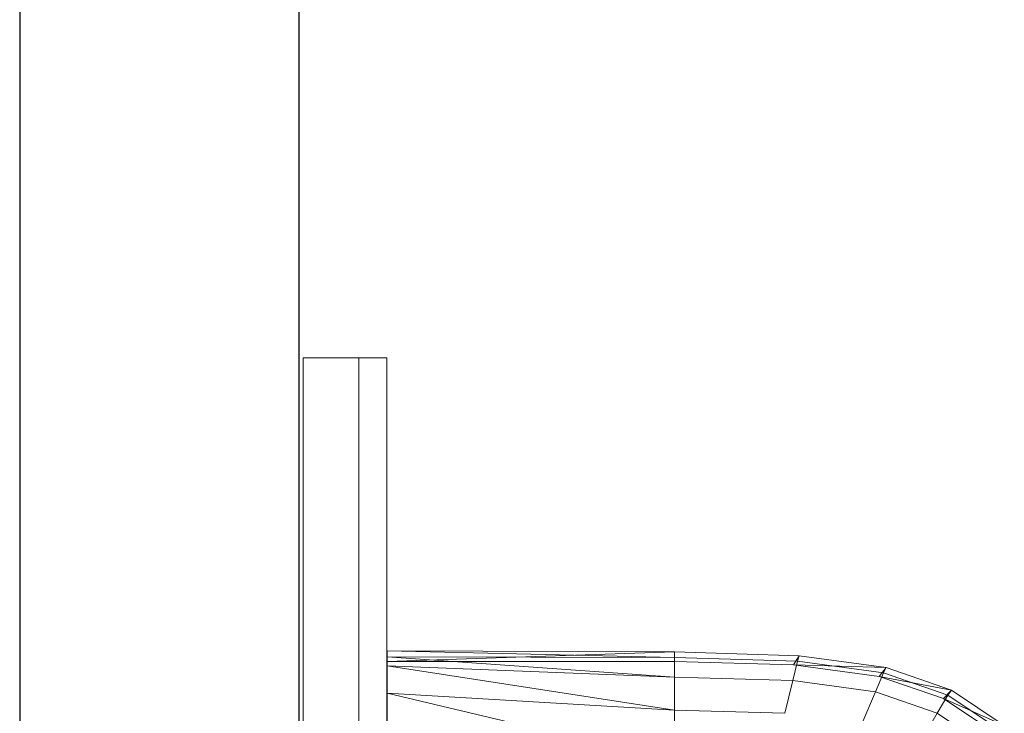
# Model space of a CAD drawing. Header units: metres. Extents: x 397.7 to 427.5, y 12.7 to 28.4.
# Tile 25 of 139: x 404.337 to 404.689, y 26.697 to 26.945. Entities that reach past the tile are written whole.
import ezdxf

# ---------------------------------------------------------------- set-up
doc = ezdxf.new("R2010")
doc.units = ezdxf.units.M
for name, color, linetype, lineweight in [('02_MOBILIARIO', 7, 'Continuous', 18), ('A-DETL-____-MBND', 7, 'Continuous', 18), ('A-GENM-____-OTLN', 7, 'Continuous', 18), ('A-WALL-____-MCUT', 7, 'Continuous', 25), ('A-WALL-____-OTLN', 7, 'Continuous', 25)]:
    doc.layers.add(name, color=color, linetype=linetype, lineweight=lineweight)

# ---------------------------------------------------------------- blocks, each defined once
blk = doc.blocks.new('Family - Rentamans P2-152946-05_CLI_AIGUA_P2')
at = {"layer": 'A-DETL-____-MBND', "color": 253, "true_color": 0xaaaaaa}
for p, q in [((0, 0.36146), (0, 0.36526)), ((0, 0.36526), (0, 0.36308)), ((0.10273, 0.3648), (0, 0.36526)), ((0.10273, 0.36283), (0, 0.36526)), ((0.10273, 0.3648), (0, 0.36146)), ((0, 0.36308), (0, 0.35983)), ((0.10273, 0.36283), (0, 0.36308)), ((0, 0.36308), (0.10273, 0.35585)), ((0.14736, 0.36347), (0.10273, 0.3648)), ((0.10273, 0.36283), (0.10273, 0.3648)), ((0.10273, 0.36479), (0.10273, 0.36141)), ((0.14679, 0.36152), (0.10273, 0.36283)), ((0.10273, 0.36283), (0.10273, 0.35585)), ((0.14525, 0.36016), (0.14736, 0.36347)), ((0.14679, 0.36152), (0.14736, 0.36347)), ((0.17848, 0.35928), (0.14736, 0.36347)), ((0.10273, 0.36141), (0, 0.36146)), ((0, 0.36146), (0, 0.00406)), ((0, 0.35983), (0, 0.35008)), ((0.10273, 0.35585), (0, 0.35983)), ((0, 0.35983), (0.10273, 0.34405)), ((0.14525, 0.36016), (0.10273, 0.36141)), ((0.14508, 0.3546), (0.14679, 0.36152)), ((0.17596, 0.35605), (0.14525, 0.36016)), ((0.17848, 0.35928), (0.14525, 0.36016)), ((0.17751, 0.35738), (0.14679, 0.36152)), ((0.17596, 0.35605), (0.17848, 0.35928)), ((0.17751, 0.35738), (0.17848, 0.35928)), ((0.20176, 0.35121), (0.17848, 0.35928)), ((0.10273, 0.35585), (0.10273, 0.34405)), ((0.14508, 0.3546), (0.10273, 0.35585)), ((0.17461, 0.35061), (0.17751, 0.35738)), ((0.19894, 0.34814), (0.17596, 0.35605)), ((0.20176, 0.35121), (0.17596, 0.35605)), ((0.2005, 0.34941), (0.17751, 0.35738)), ((0.14508, 0.3546), (0.1422, 0.34287)), ((0.17461, 0.35061), (0.14508, 0.3546)), ((0, 0.35008), (0, 0.32734)), ((0.10273, 0.34405), (0, 0.35008)), ((0, 0.35008), (0.10273, 0.32574)), ((0.16971, 0.33917), (0.17461, 0.35061)), ((0.19671, 0.34296), (0.17461, 0.35061)), ((0.19671, 0.34296), (0.2005, 0.34941)), ((0.19894, 0.34814), (0.20176, 0.35121)), ((0.2005, 0.34941), (0.20176, 0.35121)), ((0.21918, 0.33686), (0.2005, 0.34941)), ((0.22069, 0.33849), (0.20176, 0.35121)), ((0.21762, 0.33569), (0.19894, 0.34814)), ((0.22069, 0.33849), (0.19894, 0.34814)), ((0.10273, 0.34405), (0.10273, 0.32574)), ((0.1422, 0.34287), (0.10273, 0.34405)), ((0.1903, 0.33203), (0.19671, 0.34296)), ((0.21467, 0.33089), (0.19671, 0.34296))]:
    blk.add_line(p, q, dxfattribs=at)
blk = doc.blocks.new('Family - LONDR55-XX_ZZ-ARQ-CAA-M3D-Londres55-152769-05_CLI_AIGUA_P2')
at = {"layer": 'A-GENM-____-OTLN', "color": 253, "true_color": 0xaaaaaa}
for p, q in [((0.6, 0.03), (0, 0.03)), ((0, 0.03), (0, 0.01)), ((0, 0.03), (0, 0.01)), ((0.6, 0.03), (0, 0.03)), ((0.6, 0.01), (0.6, 0.03)), ((0.6, 0.01), (0.6, 0.03)), ((0.6, 0.01), (0, 0.01)), ((0, 0.01), (0, 0)), ((0, 0), (0, 0.01)), ((0, 0.01), (0.6, 0.01)), ((0, 0.01), (0.6, 0.01)), ((0, 0.01), (0.6, 0.01)), ((0.6, 0), (0.6, 0.01)), ((0.6, 0.01), (0.6, 0)), ((0, 0), (0.6, 0)), ((0.6, 0), (0, 0))]:
    blk.add_line(p, q, dxfattribs=at)
blk = doc.blocks.new('Family - Mirall P2-152966-05_CLI_AIGUA_P2')
blk.add_blockref('Family - LONDR55-XX_ZZ-ARQ-CAA-M3D-Londres55-152769-05_CLI_AIGUA_P2', (0, 0))
blk = doc.blocks.new('Family - Evans P2-153146-05_CLI_AIGUA_P2')
at = {"layer": 'A-WALL-____-MCUT', "color": 253, "true_color": 0xaaaaaa}
for p, q in [((4.54879, 0.1), (0, 0.1)), ((0, 0), (4.54879, 0))]:
    blk.add_line(p, q, dxfattribs=at)
at = {"layer": 'A-WALL-____-OTLN', "color": 253, "true_color": 0xaaaaaa}
for p, q in [((4.54879, 0.1), (0, 0.1)), ((0, 0), (4.54879, 0))]:
    blk.add_line(p, q, dxfattribs=at)
at = {"layer": 'A-WALL-____-OTLN', "color": 253, "lineweight": 18, "true_color": 0xaaaaaa}
blk.add_line((0, 0), (4.54879, 0), dxfattribs=at)
blk = doc.blocks.new('LONDR55-XX_ZZ-ARQ-CAA-M3D-Londres55_ifc-1-05_CLI_AIGUA_P2')
at = {"layer": '02_MOBILIARIO', "color": 253, "lineweight": 18, "true_color": 0xaaaaaa}
blk.add_blockref('Family - Rentamans P2-152946-05_CLI_AIGUA_P2', (404.46838, 26.35391), dxfattribs=at)
at = {"layer": 'A-GENM-____-OTLN', "color": 253, "lineweight": 18, "true_color": 0xaaaaaa, "rotation": 90}
blk.add_blockref('Family - Mirall P2-152966-05_CLI_AIGUA_P2', (404.46831, 26.22386), dxfattribs=at)
at = {"layer": 'A-WALL-____-OTLN', "color": 253, "lineweight": 18, "true_color": 0xaaaaaa, "rotation": 90}
blk.add_blockref('Family - Evans P2-153146-05_CLI_AIGUA_P2', (404.43698, 23.51946), dxfattribs=at)

msp = doc.modelspace()

# ---------------------------------------------------------------- block references
at = {"lineweight": 5}
msp.add_blockref('LONDR55-XX_ZZ-ARQ-CAA-M3D-Londres55_ifc-1-05_CLI_AIGUA_P2', (0, 0), dxfattribs=at)

doc.saveas('drawing.dxf')
